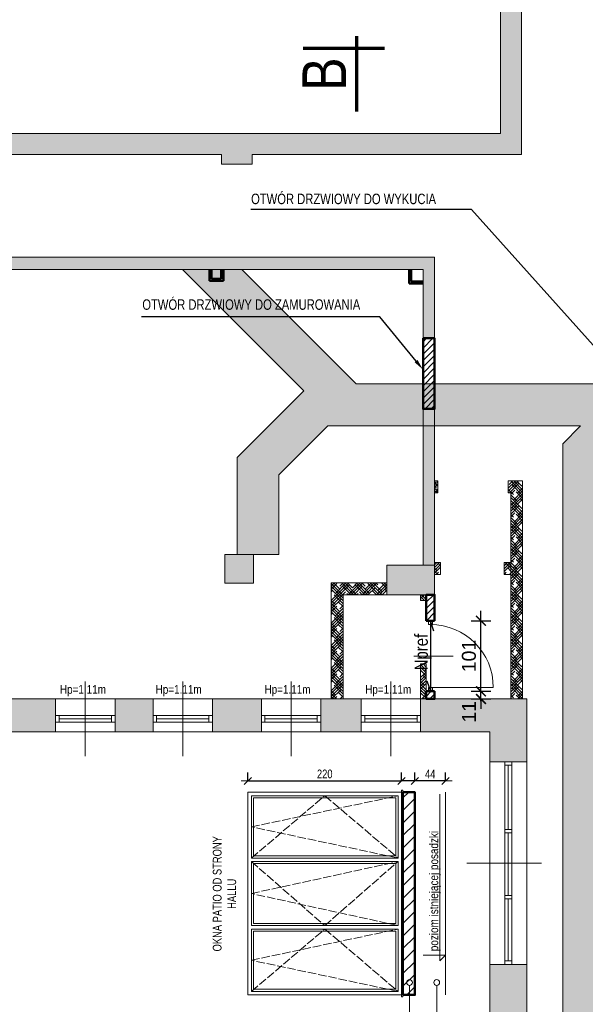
# Model space of a CAD drawing. Header units: millimetres. Extents: x 27795 to 53212, y -33906 to 41185.
# Tile 9 of 12: x 50992 to 51801, y -10352 to -8943. Entities that reach past the tile are written whole.
import ezdxf
from ezdxf import colors
from ezdxf.entities.mleader import LeaderData, LeaderLine
from ezdxf.math import Vec2, Vec3

# ---------------------------------------------------------------- set-up
doc = ezdxf.new("R2010")
doc.units = ezdxf.units.MM
doc.linetypes.add('ACAD_ISO02W100', pattern=[15, 12, -3])
doc.layers.get('0').update_dxf_attribs({"lineweight": 18})
doc.layers.get('Defpoints').update_dxf_attribs({"lineweight": 18})
for name, color, linetype, lineweight in [('BA_drz', 7, 'Continuous', 18), ('BA_txs', 2, 'Continuous', 18), ('Cienka', 7, 'Continuous', 18), ('Niewidoczne', 160, 'ACAD_ISO02W100', 18), ('PG_WIDOKOWE_CIENKIE', 1, 'Continuous', 18), ('PG_WYPOSAŻENIE', 1, 'Continuous', 18), ('PG_ŚCIANY_DZIAŁOWE', 3, 'Continuous', 18), ('Przemek_okna', 7, 'Continuous', 18), ('WYBURZENIA', 160, 'Continuous', 30), ('Wymiarowa zewnętrzna', 50, 'Continuous', 18)]:
    doc.layers.add(name, color=color, linetype=linetype, lineweight=lineweight)
doc.styles.add('BIKTC', font='bikromsw.shx', dxfattribs={"width": 0.8})
doc.styles.add('BIKTS', font='bikromsw.shx', dxfattribs={"width": 0.85})
doc.styles.add('BIKWYM', font='BIKROMSW.SHX', dxfattribs={"width": 0.8})
doc.styles.get("Standard").update_dxf_attribs({"font": 'arial.ttf'})
doc.dimstyles.new('BA_KR_50', dxfattribs={"dimscale": 0.5, "dimtxt": 25, "dimasz": 1.666667, "dimexe": 24, "dimexo": 0, "dimgap": 0, "dimtad": 0, "dimdec": 1, "dimrnd": 0.5, "dimzin": 9, "dimdsep": 46, "dimtxsty": 'BIKWYM', "dimblk": 'WYM-KR', "dimcen": 0, "dimdle": 20, "dimclrd": 256, "dimclre": 256, "dimclrt": 7, "dimadec": 0, "dimazin": 0, "dimtfac": 0.033333, "dimtdec": 1, "dimtmove": 0, "dimatfit": 3, "dimldrblk": 'WYM-KR', "dimfxl": 40, "dimfxlon": 1, "dimtvp": 0.8, "dimtolj": 1, "dimarcsym": 0})
doc.dimstyles.new('Styl 50', dxfattribs={"dimscale": 0, "dimtxt": 12.5, "dimasz": 8, "dimexe": 17.5, "dimexo": 0, "dimgap": 5, "dimtad": 1, "dimdec": 1, "dimtxsty": 'Standard', "dimblk": 'ARCHTICK', "dimcen": 6, "dimdle": 8, "dimadec": 0, "dimazin": 0, "dimtfac": 1, "dimtdec": 1, "dimtmove": 1, "dimatfit": 3, "dimldrblk": 'ARCHTICK', "dimfxl": 17.5, "dimfxlon": 1, "dimarcsym": 0})
pattern_1 = [(45, (48897.756, -11743.978), (6.0616729, 10.1027881), [45.72, -22.86]), (135, (48897.756, -11743.978), (6.0616729, -10.1027881), [45.72, -22.86])]
pattern_2 = [(45, (-630.2565, 23161.467), (-4.49012806, 4.49012806), [])]

# ---------------------------------------------------------------- blocks, each defined once
blk = doc.blocks.new('jamb')
blk.add_lwpolyline([(-0.5, -0.5), (-0.5, 0.5), (0.5, 0.5), (0.5, -0.5)], close=True)
blk = doc.blocks.new('dr1h901')
at = {"color": 0}
blk.add_line((-0.5, 0), (-0.5, 1), dxfattribs=at)
blk.add_line((0, 0.362), (0, -0.266))
blk.add_arc((-0.5, 0), 1, 0, 90, dxfattribs=at)
blk = doc.blocks.new('WYM-KR')
at = {"linetype": 'ByBlock'}
blk.add_line((11.52, 0), (-11.52, 0), dxfattribs=at)
at = {"color": 7, "linetype": 'ByBlock'}
blk.add_line((6.24, 6.24), (-6.24, -6.24), dxfattribs=at)
blk = doc.blocks.new('*D587')
at = {"layer": 'Cienka', "lineweight": -2, "transparency": 16777216}
for p, q in [((51557.3, -10032.4), (51557.3, -10020.3)), ((51601.3, -10032.4), (51601.3, -10020.3)), ((51600.5, -10032.3), (51558.1, -10032.3))]:
    blk.add_line(p, q, dxfattribs=at)
at = {"layer": 'Defpoints', "color": 0, "transparency": 16777216}
for p in [(51557.3, -10032.3), (51557.3, -10059.1), (51601.3, -10059.1)]:
    blk.add_point(p, dxfattribs=at)
at = {"layer": 'Cienka', "lineweight": -2, "transparency": 16777216, "xscale": 0.8333333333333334, "yscale": 0.8333333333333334, "zscale": 0.8333333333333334, "rotation": 180}
blk.add_blockref('WYM-KR', (51557.3, -10032.3), dxfattribs=at)
at = {"layer": 'Cienka', "lineweight": -2, "transparency": 16777216, "xscale": 0.8333333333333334, "yscale": 0.8333333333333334, "zscale": 0.8333333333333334}
blk.add_blockref('WYM-KR', (51601.3, -10032.3), dxfattribs=at)
at = {"layer": 'Cienka', "color": 7, "lineweight": 0, "transparency": 16777216, "insert": (51579.3, -10022.3), "char_height": 12.5, "attachment_point": 5, "style": 'BIKWYM'}
blk.add_mtext('\\A1;44', dxfattribs=at)
blk = doc.blocks.new('*D588')
at = {"layer": 'Cienka', "lineweight": -2, "transparency": 16777216}
for p, q in [((51318.3, -10032.4), (51318.3, -10020.3)), ((51538.3, -10032.4), (51538.3, -10020.3)), ((51319.1, -10032.3), (51537.5, -10032.3))]:
    blk.add_line(p, q, dxfattribs=at)
at = {"layer": 'Defpoints', "color": 0, "transparency": 16777216}
for p in [(51538.3, -10032.3), (51318.3, -10059.1), (51538.3, -10059.1)]:
    blk.add_point(p, dxfattribs=at)
at = {"layer": 'Cienka', "lineweight": -2, "transparency": 16777216, "xscale": 0.8333333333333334, "yscale": 0.8333333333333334, "zscale": 0.8333333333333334, "rotation": 180}
blk.add_blockref('WYM-KR', (51318.3, -10032.3), dxfattribs=at)
at = {"layer": 'Cienka', "lineweight": -2, "transparency": 16777216, "xscale": 0.8333333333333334, "yscale": 0.8333333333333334, "zscale": 0.8333333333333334}
blk.add_blockref('WYM-KR', (51538.3, -10032.3), dxfattribs=at)
at = {"layer": 'Cienka', "color": 7, "lineweight": 0, "transparency": 16777216, "insert": (51428.3, -10022.3), "char_height": 12.5, "attachment_point": 5, "style": 'BIKWYM'}
blk.add_mtext('\\A1;220', dxfattribs=at)
blk = doc.blocks.new('*D589')
at = {"layer": 'Cienka', "lineweight": -2, "transparency": 16777216}
for p, q in [((51538.3, -10032.4), (51538.3, -10020.3)), ((51557.3, -10032.4), (51557.3, -10020.3)), ((51556.5, -10032.3), (51539.1, -10032.3))]:
    blk.add_line(p, q, dxfattribs=at)
at = {"layer": 'Defpoints', "color": 0, "transparency": 16777216}
for p in [(51538.3, -10032.3), (51538.3, -10056.1), (51557.3, -10059.1)]:
    blk.add_point(p, dxfattribs=at)
at = {"layer": 'Cienka', "lineweight": -2, "transparency": 16777216, "xscale": 0.8333333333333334, "yscale": 0.8333333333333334, "zscale": 0.8333333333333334, "rotation": 180}
blk.add_blockref('WYM-KR', (51538.3, -10032.3), dxfattribs=at)
at = {"layer": 'Cienka', "lineweight": -2, "transparency": 16777216, "xscale": 0.8333333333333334, "yscale": 0.8333333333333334, "zscale": 0.8333333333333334}
blk.add_blockref('WYM-KR', (51557.3, -10032.3), dxfattribs=at)
blk = doc.blocks.new('A$Cbebb417c')
at = {"true_color": 0xffffff}
h = blk.add_hatch(color=7, dxfattribs=at)
h.dxf.hatch_style = 1
h.paths.add_polyline_path([(0, 4200), (0, 0), (2970, 0), (2970, 4200)])
h.paths.add_polyline_path([(300, 100), (300, 4100), (2870, 4100), (2870, 100)], flags=16)
blk = doc.blocks.new('_ArchTick')
at = {"color": 0, "linetype": 'ByBlock', "const_width": 0.15}
blk.add_lwpolyline([(-0.5, -0.5), (0.5, 0.5)], dxfattribs=at)
blk = doc.blocks.new('*D610')
at = {"layer": 'Defpoints', "color": 0, "transparency": 16777216}
for p in [(51585.6, -9904), (51651.9, -9904), (51585.6, -9914.9)]:
    blk.add_point(p, dxfattribs=at)
at = {"layer": 'Wymiarowa zewnętrzna', "color": 0, "lineweight": -2, "transparency": 16777216}
for p, q in [((51651.9, -9904), (51651.9, -9890)), ((51637.9, -9904), (51665.9, -9904)), ((51651.9, -9914.9), (51651.9, -9904)), ((51637.9, -9914.9), (51665.9, -9914.9)), ((51651.9, -9914.9), (51651.9, -9928.9))]:
    blk.add_line(p, q, dxfattribs=at)
at = {"layer": 'Wymiarowa zewnętrzna', "color": 0, "lineweight": -2, "transparency": 16777216, "xscale": 14, "yscale": 14, "zscale": 14}
for p, rotation in [((51651.9, -9904), 270), ((51651.9, -9914.9), 90)]:
    blk.add_blockref('_ArchTick', p, dxfattribs=dict(at, rotation=rotation))
at = {"layer": 'Wymiarowa zewnętrzna', "color": 0, "transparency": 16777216, "insert": (51634.8, -9933.3), "char_height": 20, "attachment_point": 5, "rotation": 90}
blk.add_mtext('11', dxfattribs=at)
blk = doc.blocks.new('*D611')
at = {"layer": 'Defpoints', "color": 0, "transparency": 16777216}
for p in [(51585.6, -9803), (51651.9, -9803), (51585.6, -9904)]:
    blk.add_point(p, dxfattribs=at)
at = {"layer": 'Wymiarowa zewnętrzna', "color": 0, "lineweight": -2, "transparency": 16777216}
for p, q in [((51651.9, -9918), (51651.9, -9789)), ((51637.9, -9803), (51665.9, -9803)), ((51637.9, -9904), (51665.9, -9904))]:
    blk.add_line(p, q, dxfattribs=at)
at = {"layer": 'Wymiarowa zewnętrzna', "color": 0, "lineweight": -2, "transparency": 16777216, "xscale": 14, "yscale": 14, "zscale": 14}
for p, rotation in [((51651.9, -9803), 90), ((51651.9, -9904), 270)]:
    blk.add_blockref('_ArchTick', p, dxfattribs=dict(at, rotation=rotation))
at = {"layer": 'Wymiarowa zewnętrzna', "color": 0, "transparency": 16777216, "insert": (51634.7, -9853.5), "char_height": 20, "attachment_point": 5, "rotation": 90}
blk.add_mtext('101', dxfattribs=at)

msp = doc.modelspace()

# ---------------------------------------------------------------- hatches: boundary and pattern name
at = {"true_color": 0x636466, "transparency": 33554610}
h = msp.add_hatch(dxfattribs=at)
h.set_pattern_fill('AR-CONC', color=251, scale=0.1)
h.paths.add_polyline_path([(51302.79, -9708.36), (51302.79, -9569.36), (51398.17, -9473.99), (51251.94, -9327.76), (51224.54, -9300.36), (51309.4, -9300.36), (51473.1, -9464.07), (52772.23, -9464.07), (52772.23, -9524.07), (52154.78, -9524.07), (52095.89, -9582.96), (52043.72, -9582.96), (52043.72, -9550.28), (52069.93, -9524.07), (51992.25, -9524.07), (51941.78, -9574.54), (51941.78, -9583.12), (51901.59, -9583.12), (51828.9, -9583.12), (51828.9, -10531.48), (52199.78, -10902.36), (52114.92, -10902.36), (52112.09, -10899.53), (52112.09, -10883.86), (52096.42, -10883.86), (51828.9, -10616.33), (51828.9, -10837.09), (51942.09, -10837.09), (51942.09, -10895.86), (51866.59, -10895.86), (51866.59, -10936.86), (51839.36, -10936.86), (51755.94, -10853.44), (51443.39, -10853.44), (51359.97, -10936.86), (51343.09, -10936.86), (51343.09, -10895.86), (51244.72, -10895.86), (51244.72, -10873.64), (51324.93, -10793.44), (51768.9, -10793.44), (51768.9, -9549.68), (51794.51, -9524.07), (51432.94, -9524.07), (51362.79, -9594.22), (51362.79, -9708.36)])
at = {"layer": 'PG_WIDOKOWE_CIENKIE', "lineweight": 18}
h = msp.add_hatch(dxfattribs=at)
h.set_pattern_fill('LINE', scale=2, angle=45)
h.set_pattern_definition(pattern_2)
h.paths.add_polyline_path([(51569.09, -9398.86), (51585.59, -9398.86), (51585.59, -9499.86), (51569.09, -9499.86)])
h = msp.add_hatch(dxfattribs=at)
h.set_pattern_fill('LINE', scale=2, angle=45)
h.set_pattern_definition(pattern_2)
h.paths.add_polyline_path([(51573.59, -9802.99), (51585.59, -9802.99), (51585.59, -9765.86), (51573.59, -9765.86)])
h.paths.add_polyline_path([(51585.59, -9903.99), (51573.59, -9903.99), (51573.59, -9914.86), (51585.59, -9914.86)])
h = msp.add_hatch(dxfattribs=at)
h.set_pattern_fill('LINE', scale=4, angle=45)
h.set_pattern_definition([(45, (35077.716, -57411.22), (-8.980256, 8.980256), [])])
h.paths.add_polyline_path([(51540.29, -10338.38), (51540.29, -10048.38), (51557.29, -10048.38), (51557.29, -10338.38)])
at = {"layer": 'PG_ŚCIANY_DZIAŁOWE', "true_color": 0x939598, "transparency": 33554610}
h = msp.add_hatch(color=252, dxfattribs=at)
h.dxf.hatch_style = 1
h.paths.add_polyline_path([(51710.09, -8766.86), (51742.09, -8766.86), (51742.09, -8718.86), (51710.09, -8718.86), (51710.09, -8674.86), (51878.09, -8674.86), (51878.09, -8689.61), (51929.09, -8689.61), (51929.09, -8644.86), (51680.09, -8644.86), (51680.09, -9105.86), (50589.59, -9105.86), (50589.59, -9135.86), (50681.59, -9135.86), (50681.59, -9149.86), (50724.59, -9149.86), (50724.59, -9135.86), (51280.59, -9135.86), (51280.59, -9149.86), (51324.59, -9149.86), (51324.59, -9135.86), (51710.09, -9135.86)])
h = msp.add_hatch(color=252, dxfattribs=at)
h.dxf.hatch_style = 1
h.paths.add_polyline_path([(50726.09, -9300.36), (51569.09, -9300.36), (51569.09, -9398.86), (51585.59, -9398.86), (51585.59, -9282.86), (50622.59, -9282.86), (50622.59, -9300.36), (50653.09, -9300.36), (50660.09, -9810.36), (50726.09, -9810.36)])
h = msp.add_hatch(color=252, dxfattribs=at)
h.dxf.hatch_style = 1
h.paths.add_polyline_path([(51585.59, -9499.86), (51569.09, -9499.86), (51569.09, -9607.86), (51569.09, -9723.36), (51585.59, -9723.36), (51585.59, -9602.86)])
h = msp.add_hatch(color=252, dxfattribs=at)
h.dxf.hatch_style = 1
h.paths.add_polyline_path([(51285.09, -9749.36), (51326.09, -9749.36), (51326.09, -9708.36), (51285.09, -9708.36)])
h = msp.add_hatch(color=252, dxfattribs=at)
h.dxf.hatch_style = 1
h.paths.add_polyline_path([(51585.59, -9723.36), (51569.09, -9723.36), (51517.09, -9723.36), (51517.09, -9748.86), (51517.09, -9765.86), (51565.59, -9765.86), (51573.59, -9765.86), (51585.59, -9765.86), (51585.59, -9753.86)])
h = msp.add_hatch(color=252, dxfattribs=at)
h.dxf.hatch_style = 1
h.paths.add_polyline_path([(50883.59, -9914.86), (50883.59, -10068.36), (50930.59, -10068.36), (50930.59, -10003.36), (50930.59, -9961.86), (51043.09, -9961.86), (51043.09, -9914.86)])
h = msp.add_hatch(color=252, dxfattribs=at)
h.dxf.hatch_style = 1
h.paths.add_polyline_path([(51182.59, -9961.86), (51182.59, -9914.86), (51128.09, -9914.86), (51128.09, -9961.86)])
h = msp.add_hatch(color=252, dxfattribs=at)
h.dxf.hatch_style = 1
h.paths.add_polyline_path([(51267.59, -9914.86), (51267.59, -9961.86), (51337.59, -9961.86), (51337.59, -9914.86)])
h = msp.add_hatch(color=252, dxfattribs=at)
h.dxf.hatch_style = 1
h.paths.add_polyline_path([(51480.59, -9914.86), (51422.59, -9914.86), (51422.59, -9961.86), (51480.59, -9961.86)])
h = msp.add_hatch(color=252, dxfattribs=at)
h.dxf.hatch_style = 1
h.paths.add_polyline_path([(51717.59, -9914.86), (51565.59, -9914.86), (51565.59, -9961.86), (51664.59, -9961.86), (51664.59, -10004.86), (51717.59, -10004.86)])
h = msp.add_hatch(color=252, dxfattribs=at)
h.dxf.hatch_style = 1
h.paths.add_polyline_path([(51717.59, -10294.86), (51664.59, -10294.86), (51664.59, -10369.36), (51717.59, -10369.36)])
at = {"layer": 'WYBURZENIA', "lineweight": 18, "true_color": 0x636466, "transparency": 33554674}
h = msp.add_hatch(dxfattribs=at)
h.set_pattern_fill('AR-CONC', color=251, scale=0.031)
h.set_pattern_definition([(50, (-630.2565, 23161.4673), (5.64772474, -0.49411165), [0.59055, -6.49605]), (355, (-630.2565, 23161.467), (-1.09254606, 5.9227622), [0.47244, -5.1968581]), (100.451445, (-629.786, 23161.426), (4.55517866, 5.4286503), [0.50189027, -5.5207976]), (46.1842, (-630.2565, 23163.042), (8.4034503, -1.3033122), [0.885825, -9.744075]), (96.635558, (-629.556, 23162.9335), (7.3595282, 7.6702099), [0.7528357, -8.2812039]), (351.184151, (-630.2565, 23163.042), (7.3595282, 7.6702099), [0.708659, -7.7952517]), (21, (-629.469, 23162.6484), (4.70004613, -3.17022114), [0.59055, -6.49605]), (326, (-629.469, 23162.6484), (1.9158629, 5.70982695), [0.47244, -5.19684]), (71.451445, (-629.0775, 23162.384), (6.615909, 2.53960584), [0.50189027, -5.52078807]), (37.5, (-630.2565, 23161.4673), (0.0957467, 2.621206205), [0, -5.133848, 0, -5.27558, 0, -5.216525]), (7.5, (-630.2565, 23161.4673), (2.07140954, 3.10559782), [0, -3.007868, 0, -5.015738, 0, -1.988185]), (327.5, (-632.0124, 23161.4673), (4.20330845, -0.177591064), [0, -1.9685, 0, -6.14172, 0, -8.14959]), (317.5, (-632.8, 23161.4673), (4.59200462, 0.78822122), [0, -2.55905, 0, -4.078732, 0, -5.78739])])
h.paths.add_polyline_path([(51590.09, -9602.86), (51585.59, -9602.86), (51585.59, -9619.86), (51590.09, -9619.86)])
h = msp.add_hatch(dxfattribs=at)
h.set_pattern_fill('HOUND', color=251, scale=1.8, angle=45)
h.set_pattern_definition(pattern_1)
h.paths.add_polyline_path([(51711.59, -9602.86), (51691.09, -9602.86), (51691.09, -9619.86), (51694.59, -9619.86), (51694.59, -9719.86), (51694.59, -9736.86), (51694.59, -9823.93), (51711.59, -9823.93)])
h.paths.add_polyline_path([(51711.59, -9823.93), (51694.59, -9823.93), (51694.59, -9914.86), (51711.59, -9914.86)])
h = msp.add_hatch(dxfattribs=at)
h.set_pattern_fill('HOUND', color=251, scale=1.8, angle=45)
h.set_pattern_definition(pattern_1)
h.paths.add_polyline_path([(51585.59, -9719.86), (51594.09, -9719.86), (51594.09, -9736.86), (51585.59, -9736.86)])
h = msp.add_hatch(dxfattribs=at)
h.set_pattern_fill('HOUND', color=251, scale=1.8, angle=45)
h.set_pattern_definition(pattern_1)
h.paths.add_polyline_path([(51685.09, -9719.86), (51694.59, -9719.86), (51694.59, -9736.86), (51685.09, -9736.86)])
h = msp.add_hatch(dxfattribs=at)
h.set_pattern_fill('HOUND', color=251, scale=1.8, angle=45)
h.set_pattern_definition(pattern_1)
h.paths.add_polyline_path([(51517.09, -9748.86), (51454.59, -9748.86), (51454.59, -9765.86), (51517.09, -9765.86)])
h.paths.add_polyline_path([(51454.59, -9748.86), (51437.59, -9748.86), (51437.59, -9914.86), (51454.59, -9914.86), (51454.59, -9765.86)])
h = msp.add_hatch(dxfattribs=at)
h.set_pattern_fill('HOUND', color=251, scale=1.8, angle=45)
h.set_pattern_definition(pattern_1)
h.paths.add_polyline_path([(51573.59, -9765.86), (51565.59, -9765.86), (51565.59, -9773.86), (51573.59, -9773.86)])
h = msp.add_hatch(dxfattribs=at)
h.set_pattern_fill('HOUND', color=251, scale=1.8, angle=45)
h.set_pattern_definition(pattern_1)
h.paths.add_polyline_path([(51573.59, -9864.86), (51565.59, -9864.86), (51565.59, -9914.86), (51573.59, -9914.86)])

# ---------------------------------------------------------------- linework, layer by layer
at = {"lineweight": 20}
for p, q in [((51680.09, -8644.86), (51680.09, -9105.86)), ((51710.09, -8766.86), (51710.09, -9135.86)), ((50589.59, -9105.86), (51680.09, -9105.86)), ((51280.59, -9135.86), (50724.59, -9135.86)), ((51710.09, -9135.86), (51324.59, -9135.86)), ((51324.59, -9149.86), (51280.59, -9149.86)), ((51517.09, -9765.86), (51573.59, -9765.86)), ((51085.59, -9996.77), (51085.59, -9889.95)), ((51225.09, -9996.77), (51225.09, -9889.95)), ((51380.09, -9996.77), (51380.09, -9889.95)), ((51523.09, -9996.77), (51523.09, -9889.95)), ((51565.59, -9914.86), (51573.59, -9914.86)), ((51538.29, -10048.38), (51538.29, -10045.38)), ((51538.29, -10045.38), (51540.29, -10045.38)), ((51540.29, -10341.38), (51540.29, -10045.38)), ((51538.29, -10338.38), (51538.29, -10048.38)), ((51557.29, -10338.38), (51557.29, -10048.38)), ((51593.26, -10051), (51593.26, -10279.84)), ((51601.29, -10281.68), (51569.31, -10281.68)), ((51593.26, -10279.84), (51593.26, -10289.66)), ((51593.26, -10289.66), (51601.29, -10281.68)), ((51549.63, -10508.03), (51549.63, -10324.85)), ((51588.57, -10508.03), (51588.57, -10324.85)), ((51538.29, -10338.38), (51538.29, -10341.38)), ((51538.29, -10341.38), (51540.29, -10341.38))]:
    msp.add_line(p, q, dxfattribs=at)
for p, q in [((51280.59, -9149.86), (51280.59, -9135.86)), ((51324.59, -9149.86), (51324.59, -9135.86)), ((51585.59, -9282.86), (50622.59, -9282.86)), ((51585.59, -9398.86), (51585.59, -9282.86)), ((50726.09, -9300.36), (51569.09, -9300.36)), ((51569.09, -9300.36), (51569.09, -9398.86)), ((51569.09, -9398.86), (51585.59, -9398.86)), ((51569.09, -9499.86), (51569.09, -9723.36)), ((51569.09, -9499.86), (51585.59, -9499.86)), ((51585.59, -9723.36), (51585.59, -9499.86)), ((51285.09, -9708.36), (51326.09, -9708.36)), ((51285.09, -9708.36), (51285.09, -9749.36)), ((51326.09, -9708.36), (51326.09, -9749.36)), ((51585.59, -9723.36), (51517.09, -9723.36)), ((51517.09, -9723.36), (51517.09, -9765.86)), ((51585.59, -9765.86), (51585.59, -9723.36)), ((51285.09, -9749.36), (51326.09, -9749.36)), ((51573.59, -9765.86), (51585.59, -9765.86)), ((51717.59, -9914.86), (50883.59, -9914.86)), ((51043.09, -9961.86), (51043.09, -9914.86)), ((51128.09, -9961.86), (51128.09, -9914.86)), ((51182.59, -9961.86), (51182.59, -9914.86)), ((51267.59, -9961.86), (51267.59, -9914.86)), ((51337.59, -9961.86), (51337.59, -9914.86)), ((51422.59, -9961.86), (51422.59, -9914.86)), ((51480.59, -9961.86), (51480.59, -9914.86)), ((51565.59, -9961.86), (51565.59, -9914.86)), ((51717.59, -10466.19), (51717.59, -9914.86)), ((51128.09, -9938.36), (51043.09, -9938.36)), ((51048.09, -9938.36), (51048.09, -9948.36)), ((51123.09, -9943.36), (51048.09, -9943.36)), ((51123.09, -9938.36), (51123.09, -9948.36)), ((51267.59, -9938.36), (51182.59, -9938.36)), ((51187.59, -9938.36), (51187.59, -9948.36)), ((51262.59, -9943.36), (51187.59, -9943.36)), ((51262.59, -9938.36), (51262.59, -9948.36)), ((51422.59, -9938.36), (51337.59, -9938.36)), ((51342.59, -9938.36), (51342.59, -9948.36)), ((51417.59, -9943.36), (51342.59, -9943.36)), ((51417.59, -9938.36), (51417.59, -9948.36)), ((51565.59, -9938.36), (51480.59, -9938.36)), ((51485.59, -9938.36), (51485.59, -9948.36)), ((51560.59, -9943.36), (51485.59, -9943.36)), ((51560.59, -9938.36), (51560.59, -9948.36)), ((51128.09, -9948.36), (51043.09, -9948.36)), ((51267.59, -9948.36), (51182.59, -9948.36)), ((51422.59, -9948.36), (51337.59, -9948.36)), ((51565.59, -9948.36), (51480.59, -9948.36)), ((51664.59, -9961.86), (50930.59, -9961.86)), ((51664.59, -10466.19), (51664.59, -9961.86)), ((51717.59, -10004.86), (51664.59, -10004.86)), ((51686.09, -10004.86), (51686.09, -10294.86)), ((51696.09, -10009.86), (51686.09, -10009.86)), ((51691.09, -10009.86), (51691.09, -10101.69)), ((51696.09, -10004.86), (51696.09, -10294.86)), ((51686.09, -10101.69), (51696.09, -10101.69)), ((51686.09, -10106.69), (51696.09, -10106.69)), ((51691.09, -10106.69), (51691.09, -10196.03)), ((51686.09, -10196.03), (51696.09, -10196.03)), ((51686.09, -10201.03), (51696.09, -10201.03)), ((51691.09, -10201.03), (51691.09, -10289.86)), ((51717.59, -10294.86), (51664.59, -10294.86)), ((51696.09, -10289.86), (51686.09, -10289.86))]:
    msp.add_line(p, q)
for points in [[(51538.29, -10338.38), (51318.29, -10338.38), (51318.29, -10048.38), (51538.29, -10048.38)], [(51323.29, -10142.55), (51323.29, -10053.38), (51533.29, -10053.38), (51533.29, -10142.55), (51323.29, -10142.55)], [(51601.29, -10048.38), (51601.29, -10048.38), (51601.29, -10338.38), (51601.29, -10338.38)], [(51323.29, -10147.55), (51533.29, -10147.55), (51533.29, -10239.22), (51323.29, -10239.22), (51323.29, -10147.55)], [(51533.29, -10244.22), (51533.29, -10333.38), (51323.29, -10333.38), (51323.29, -10244.22), (51533.29, -10244.22)]]:
    msp.add_lwpolyline(points, dxfattribs=at)
for points in [[(51326.29, -10139.55), (51326.29, -10056.38), (51530.29, -10056.38), (51530.29, -10139.55)], [(51326.29, -10150.55), (51530.29, -10150.55), (51530.29, -10236.22), (51326.29, -10236.22)], [(51530.29, -10247.22), (51530.29, -10330.38), (51326.29, -10330.38), (51326.29, -10247.22)]]:
    msp.add_lwpolyline(points, close=True, dxfattribs=at)
for centre in [(51549.63, -10320.68), (51588.57, -10320.68)]:
    msp.add_circle(centre, 4.17, dxfattribs=at)
at = {"layer": 'Defpoints', "color": 6, "lineweight": 20}
for p, q in [((51590.09, -9602.86), (51585.59, -9602.86)), ((51590.09, -9619.86), (51590.09, -9602.86)), ((51711.59, -9602.86), (51691.09, -9602.86)), ((51691.09, -9619.86), (51691.09, -9602.86)), ((51711.59, -9914.86), (51711.59, -9602.86)), ((51585.59, -9719.86), (51585.59, -9619.86)), ((51590.09, -9619.86), (51585.59, -9619.86)), ((51694.59, -9619.86), (51691.09, -9619.86)), ((51694.59, -9719.86), (51694.59, -9619.86)), ((51694.59, -9914.86), (51694.59, -9719.86)), ((51437.59, -9914.86), (51437.59, -9748.86)), ((51517.09, -9748.86), (51437.59, -9748.86)), ((51565.59, -9765.86), (51454.59, -9765.86)), ((51454.59, -9914.86), (51454.59, -9765.86)), ((51565.59, -9773.86), (51565.59, -9765.86)), ((51573.59, -9773.86), (51565.59, -9773.86)), ((51573.59, -9773.86), (51573.59, -9765.86)), ((51565.59, -9914.86), (51565.59, -9864.86)), ((51573.59, -9864.86), (51565.59, -9864.86)), ((51573.59, -9914.86), (51573.59, -9864.86))]:
    msp.add_line(p, q, dxfattribs=at)
for points in [[(51302.79, -9708.36), (51302.79, -9569.36), (51398.17, -9473.99), (51251.94, -9327.76), (51224.54, -9300.36), (51309.4, -9300.36), (51473.1, -9464.07), (52772.23, -9464.07), (52772.23, -9524.07), (52154.78, -9524.07), (52095.89, -9582.96), (52043.72, -9582.96), (52043.72, -9550.28), (52069.93, -9524.07), (51992.25, -9524.07), (51941.78, -9574.54), (51941.78, -9583.12), (51901.59, -9583.12), (51828.9, -9583.12), (51828.9, -10531.48)], [(51768.9, -10793.44), (51768.9, -9549.68), (51794.51, -9524.07), (51432.94, -9524.07), (51362.79, -9594.22), (51362.79, -9708.36), (51302.79, -9708.36)]]:
    msp.add_lwpolyline(points, dxfattribs=at)
for points in [[(51585.59, -9719.86), (51594.09, -9719.86), (51594.09, -9736.86), (51585.59, -9736.86)], [(51685.09, -9719.86), (51694.59, -9719.86), (51694.59, -9736.86), (51685.09, -9736.86)]]:
    msp.add_lwpolyline(points, close=True, dxfattribs=at)
at = {"layer": 'Niewidoczne', "color": 7}
for p, q in [((51323.29, -10097.96), (51533.29, -10053.38)), ((51323.29, -10142.55), (51428.29, -10053.38)), ((51428.29, -10053.38), (51533.29, -10142.55)), ((51533.29, -10142.55), (51323.29, -10097.96)), ((51323.29, -10193.38), (51533.29, -10147.55)), ((51323.29, -10147.55), (51428.29, -10239.22)), ((51428.29, -10239.22), (51533.29, -10147.55)), ((51533.29, -10239.22), (51323.29, -10193.38)), ((51323.29, -10288.8), (51533.29, -10244.22)), ((51323.29, -10333.38), (51428.29, -10244.22)), ((51428.29, -10244.22), (51533.29, -10333.38)), ((51533.29, -10333.38), (51323.29, -10288.8))]:
    msp.add_line(p, q, dxfattribs=at)
at = {"layer": 'PG_WIDOKOWE_CIENKIE', "color": 18, "lineweight": 70, "true_color": 0x000000}
for p, q in [((51473.83, -8966.38), (51473.83, -9074.38)), ((51397.33, -8983.88), (51513.83, -8983.88))]:
    msp.add_line(p, q, dxfattribs=at)
at = {"layer": 'PG_WIDOKOWE_CIENKIE', "color": 18, "lineweight": 50, "true_color": 0x000000}
for p, q in [((51263.16, -9316.55), (51263.16, -9300.36)), ((51266.16, -9313.55), (51266.16, -9300.36)), ((51280.16, -9313.55), (51280.16, -9300.36)), ((51283.16, -9316.55), (51283.16, -9300.36)), ((51549.09, -9300.36), (51549.09, -9320.36)), ((51552.09, -9300.36), (51552.09, -9317.36)), ((51283.16, -9316.55), (51263.16, -9316.55)), ((51280.16, -9313.55), (51266.16, -9313.55)), ((51549.09, -9320.36), (51569.09, -9320.36)), ((51552.09, -9317.36), (51569.09, -9317.36)), ((51573.59, -9765.86), (51573.59, -9802.99)), ((51585.59, -9765.86), (51585.59, -9802.99)), ((51573.59, -9802.99), (51585.59, -9802.99)), ((51573.59, -9903.99), (51573.59, -9914.86)), ((51573.59, -9903.99), (51585.59, -9903.99)), ((51585.59, -9903.99), (51585.59, -9914.86))]:
    msp.add_line(p, q, dxfattribs=at)
for points in [[(51569.09, -9398.86), (51585.59, -9398.86), (51585.59, -9499.86), (51569.09, -9499.86)], [(51540.29, -10338.38), (51540.29, -10048.38), (51557.29, -10048.38), (51557.29, -10338.38)]]:
    msp.add_lwpolyline(points, close=True, dxfattribs=at)
for points in [[(51573.59, -9802.99), (51573.59, -9765.86), (51585.59, -9765.86), (51585.59, -9802.99)], [(51585.59, -9903.99), (51585.59, -9914.86), (51573.59, -9914.86), (51573.59, -9903.99)]]:
    msp.add_lwpolyline(points, dxfattribs=at)
at = {"layer": 'Przemek_okna', "lineweight": 20}
msp.add_line((51631.68, -10149.86), (51738.5, -10149.86), dxfattribs=at)
at = {"layer": 'WYBURZENIA', "color": 7}
for p, q in [((51579.59, -9802.99), (51579.59, -9903.99)), ((51584.59, -9817.99), (51579.59, -9802.99)), ((51574.59, -9888.99), (51579.59, -9903.99))]:
    msp.add_line(p, q, dxfattribs=at)

# ---------------------------------------------------------------- block references
at = {"color": 51, "true_color": 0xf7f281, "xscale": 1.1, "yscale": 1.1, "zscale": 1.1}
msp.add_blockref('A$Cbebb417c', (49630.07, -12882.68), dxfattribs=at)
at = {"layer": 'BA_drz', "color": 18, "true_color": 0x000000}
for name, p, xscale, yscale, zscale, rotation in [('jamb', (51579.59, -9805.74), -5.5, 5.999999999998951, 5.5, 90), ('dr1h901', (51579.59, -9853.49), -90, 90, -90, 270), ('jamb', (51579.59, -9901.24), -5.5, 5.999999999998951, 5.5, 90)]:
    msp.add_blockref(name, p, dxfattribs=dict(at, xscale=xscale, yscale=yscale, zscale=zscale, rotation=rotation))

# ---------------------------------------------------------------- texts
at = {"layer": 'BA_txs', "color": 18, "true_color": 0x000000, "style": 'BIKTS', "width": 0.85}
for s, height, p in [('B', 62.5, (51458.83, -9044.38)), ('poziom istniejącej posadzki', 12.5, (51590.7, -10275.85))]:
    msp.add_text(s, height=height, rotation=90, dxfattribs=at).set_placement(p)
for p in [(51049.2, -9907.51), (51186.19, -9907.51), (51342.03, -9907.51), (51486.15, -9907.51)]:
    msp.add_text('Hp=1.11m', height=12.5, dxfattribs=at).set_placement(p)
at = {"layer": 'BA_txs', "color": 7, "insert": (51557.1, -9873.88), "char_height": 18.75, "width": 1587.5053, "attachment_point": 1, "rotation": 90, "style": 'BIKTS'}
msp.add_mtext('Npref', dxfattribs=at)
at = {"layer": 'Cienka', "color": 7, "lineweight": 0, "insert": (51284.82, -10193.71), "char_height": 12.5, "width": 174.314, "attachment_point": 5, "rotation": 90, "style": 'BIKWYM'}
msp.add_mtext('\\A1;OKNA PATIO OD STRONY HALLU', dxfattribs=at)
at = {"layer": 'PG_WYPOSAŻENIE', "color": 18, "true_color": 0x000000, "char_height": 15, "attachment_point": 1, "rotation": 360, "style": 'BIKTC'}
for s, insert in [('OTWÓR DRZWIOWY DO WYKUCIA', (51322.89, -9191.89)), ('OTWÓR DRZWIOWY DO ZAMUROWANIA', (51167.15, -9343.07))]:
    msp.add_mtext_dynamic_manual_height_columns(s, width=1301.3591, gutter_width=100, heights=[0], dxfattribs=dict(at, insert=insert))

# ---------------------------------------------------------------- dimensions: what is measured, and where the dimension line sits
at = {"layer": 'Cienka', "color": 7, "lineweight": 0}
for base, p1, p2, override, picture, middle in [((51538.29, -10032.34), (51318.29, -10059.06), (51538.29, -10059.06), {"dimscale": 0.5, "dimlfac": 1, "dimfxl": 0.18}, '*D588', (51428.29, -10022.34)), ((51557.29, -10032.34), (51601.29, -10059.06), (51557.29, -10059.06), {"dimfxl": 0.18}, '*D587', (51579.29, -10022.34))]:
    dim = msp.add_linear_dim(base=base, p1=p1, p2=p2, angle=180, dimstyle='BA_KR_50', override=override, dxfattribs=at)
    dim.commit()
    dim.dimension.update_dxf_attribs({"geometry": picture, "text_midpoint": middle})
dim = msp.add_linear_dim(base=(51538.29, -10032.34), p1=(51557.29, -10059.06), p2=(51538.29, -10056.06), angle=180, text=' ', dimstyle='BA_KR_50', override={"dimfxl": 0.18}, dxfattribs=at)
dim.commit()
dim.dimension.update_dxf_attribs({"geometry": '*D589', "text_midpoint": (51547.79, -10032.34)})
at = {"layer": 'Wymiarowa zewnętrzna', "color": 18, "true_color": 0x000000}
dim = msp.add_linear_dim(base=(51651.88, -9802.99), p1=(51585.59, -9903.99), p2=(51585.59, -9802.99), angle=90, dimstyle='Styl 50', override={"dimscale": 1, "dimtxt": 20, "dimasz": 14, "dimexe": 14, "dimgap": 7, "dimdec": 0, "dimdle": 14, "dimtix": 1, "dimfxl": 14}, dxfattribs=at)
dim.commit()
dim.dimension.update_dxf_attribs({"geometry": '*D611', "text_midpoint": (51634.66, -9853.49)})
dim = msp.add_linear_dim(base=(51651.88, -9903.99), p1=(51585.59, -9914.86), p2=(51585.59, -9903.99), angle=90, dimstyle='Styl 50', override={"dimscale": 1, "dimtxt": 20, "dimasz": 14, "dimexe": 14, "dimgap": 7, "dimdec": 0, "dimdle": 14, "dimtix": 1, "dimfxl": 14}, dxfattribs=at)
dim.commit()
dim.dimension.update_dxf_attribs({"geometry": '*D610', "text_midpoint": (51651.88, -9933.33), "dimtype": 160})

# ---------------------------------------------------------------- leaders
at = {"layer": 'Cienka'}
ml = msp.add_multileader_mtext('Standard', dxfattribs=at)
ml.set_content('', color=256)
ml.set_leader_properties()
ml.build(insert=Vec2(0, 0))
ml.multileader.update_dxf_attribs({"arrow_head_size": 16, "scale": 4})
ctx = ml.context
ctx.base_point, ctx.scale, ctx.char_height, ctx.arrow_head_size, ctx.landing_gap_size, ctx.plane_origin = Vec3(51306.67, -9214.46), 4, 16, 16, 8, Vec3(51766.67, -9322.14)
ctx.text_align_type = 2
notes = []
notes.append((ctx, [(0, (1, 1, 0), (51638.47, -9214.46), (-1, 0), 315.8, [(0, [(51878.09, -9482.12)], 0, [])])]))
ctx.mtext.insert, ctx.mtext.alignment, ctx.mtext.flow_direction = Vec3(51314.67, -9206.46), 3, 5
ml = msp.add_multileader_mtext('Standard', dxfattribs=at)
ml.set_content('', color=256)
ml.set_leader_properties()
ml.build(insert=Vec2(0, 0))
ml.multileader.update_dxf_attribs({"arrow_head_size": 16, "scale": 4})
ctx = ml.context
ctx.base_point, ctx.scale, ctx.char_height, ctx.arrow_head_size, ctx.landing_gap_size, ctx.plane_origin = Vec3(51149.93, -9367.92), 4, 16, 16, 8, Vec3(51644.76, -9475.6)
ctx.text_align_type = 2
notes.append((ctx, [(0, (1, 1, 0), (51506.96, -9367.92), (-1, 0), 341.03, [(1, [(51569.09, -9443.78)], 0, [])])]))
ctx.mtext.insert, ctx.mtext.alignment, ctx.mtext.flow_direction = Vec3(51157.93, -9359.92), 3, 5
for ctx, leaders in notes:
    for number, flags, end, landing, length, lines in leaders:
        leader = LeaderData()
        leader.index, (leader.has_last_leader_line, leader.has_dogleg_vector, leader.attachment_direction) = number, flags
        leader.last_leader_point, leader.dogleg_vector, leader.dogleg_length = Vec3(end), Vec3(landing), length
        for number, points, colour, breaks in lines:
            line = LeaderLine()
            line.index, line.vertices, line.color, line.breaks = number, Vec3.list(points), colors.encode_raw_color(colour), breaks
            leader.lines.append(line)
        ctx.leaders.append(leader)

doc.saveas('drawing.dxf')
